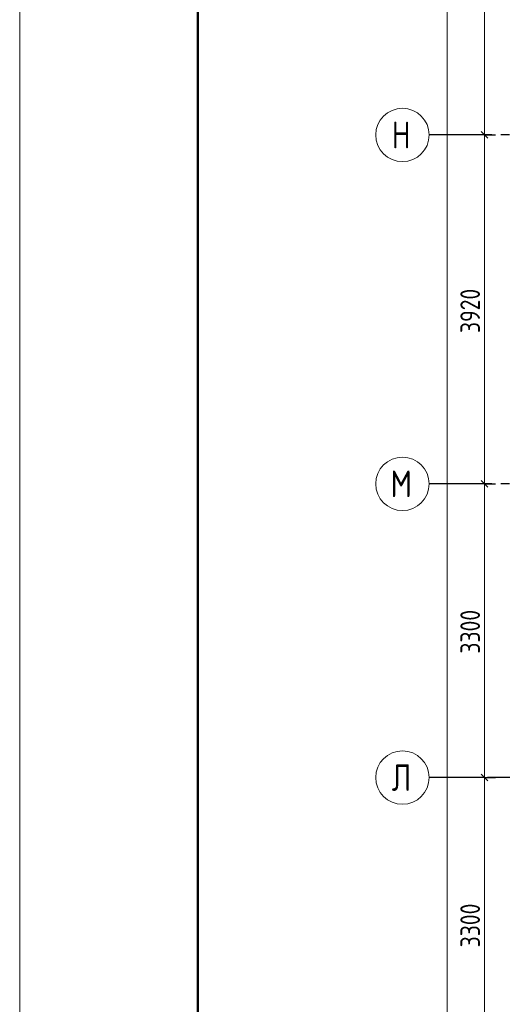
# Model space of a CAD drawing. Header units: millimetres. Extents: x 0 to 43617, y 0 to 59400.
# Tile 18 of 29: x 0 to 5422, y 36483 to 47545. Entities that reach past the tile are written whole.
import ezdxf

# ---------------------------------------------------------------- set-up
doc = ezdxf.new("R2010")
doc.units = ezdxf.units.MM
doc.linetypes.add('______5', pattern=[1100, 800, -100, 100, -100])
doc.layers.add('Standard', color=7, linetype='Continuous', lineweight=25)
doc.layers.add('Оси', color=40, linetype='______5', lineweight=18)
doc.styles.add('GOST 2.304-81', font='txt')
doc.styles.add('ISOCPEUR', font='txt')

msp = doc.modelspace()

# ---------------------------------------------------------------- linework, layer by layer
at = {"layer": 'Standard', "color": 7, "linetype": 'Continuous', "lineweight": 13, "transparency": 33554687}
for p, q in [((5221, 46250), (5221, 50170)), ((5221, 42330), (5221, 46250)), ((5221, 39030), (5221, 42330)), ((5221, 35730), (5221, 39030))]:
    msp.add_line(p, q, dxfattribs=at)
at = {"layer": 'Standard', "color": 251, "linetype": 'Continuous', "lineweight": -3, "true_color": 0x656565, "transparency": 33554687}
for p, q in [((5221, 46250), (5096, 46250)), ((5221, 46250), (5346, 46250)), ((5221, 42330), (5096, 42330)), ((5221, 42330), (5346, 42330)), ((5221, 39030), (5096, 39030)), ((5221, 39030), (5346, 39030))]:
    msp.add_line(p, q, dxfattribs=at)
at = {"layer": 'Standard', "color": 7, "linetype": 'Continuous', "lineweight": 25, "transparency": 33554687}
for p, q in [((5258, 46213), (5183, 46288)), ((5258, 42293), (5183, 42368)), ((5258, 38993), (5183, 39068))]:
    msp.add_line(p, q, dxfattribs=at)
at = {"layer": 'Standard', "color": 7, "linetype": 'Continuous', "lineweight": 13, "transparency": 33554687}
msp.add_lwpolyline([(0, 0), (42000, 0), (42000, 59400), (0, 59400), (0, 0)], close=True, dxfattribs=at)
for points in [[(42000, 59400), (0, 59400), (0, 0), (42000, 0), (42000, 59400)], [(4802, 10630), (4802, 33448), (4802, 33448), (4802, 57120)]]:
    msp.add_lwpolyline(points, dxfattribs=at)
at = {"layer": 'Standard', "color": 7, "linetype": 'Continuous', "lineweight": 50, "transparency": 33554687}
msp.add_lwpolyline([(2000, 58900), (41500, 58900), (41500, 500), (2000, 500), (2000, 58900)], close=True, dxfattribs=at)
at = {"layer": 'Standard', "color": 251, "linetype": 'Continuous', "lineweight": -3, "true_color": 0x656565, "transparency": 33554687}
for points in [[(5221, 46250), (5204, 46250), (5204, 46250), (5204, 46250), (5204, 46250), (5204, 46250), (5204, 46250), (4700, 46250)], [(5221, 42330), (5204, 42330), (5204, 42330), (5204, 42330), (5204, 42330), (5204, 42330), (5204, 42330), (5204, 42330), (5204, 42330), (4700, 42330)], [(5221, 39030), (5204, 39030), (5204, 39030), (5204, 39030), (5204, 39030), (5204, 39030), (5204, 39030), (5204, 39030), (5204, 39030), (5204, 39030), (5204, 39030), (4700, 39030)]]:
    msp.add_lwpolyline(points, dxfattribs=at)
at = {"layer": 'Оси', "color": 8, "linetype": '______5', "lineweight": -3, "transparency": 33554687}
for p, q in [((27304, 46250), (4600, 46250)), ((27304, 42330), (4600, 42330)), ((22554, 39030), (4600, 39030))]:
    msp.add_line(p, q, dxfattribs=at)
at = {"layer": 'Оси', "color": 7, "linetype": 'Continuous', "lineweight": 13, "transparency": 33554687}
for centre in [(4300, 46250), (4300, 42330), (4300, 39030)]:
    msp.add_circle(centre, 300, dxfattribs=at)

# ---------------------------------------------------------------- texts
at = {"layer": 'Standard', "color": 7, "linetype": 'Continuous', "lineweight": 25, "transparency": 33554687, "char_height": 220, "attachment_point": 7, "rotation": 90, "style": 'GOST 2.304-81'}
for s, insert, width in [('3920', (5171, 44024), 657.06), ('3300', (5171, 40422), 641.46), ('3300', (5171, 37122), 641.48)]:
    msp.add_mtext(s, dxfattribs=dict(at, insert=insert, width=width))
at = {"layer": 'Оси', "color": 7, "linetype": 'Continuous', "lineweight": 25, "transparency": 33554687, "char_height": 300, "attachment_point": 7, "style": 'ISOCPEUR'}
for s, insert, width in [('\\W0.80;Н', (4180, 46100), 359.83), ('\\W0.82;М', (4165, 42180), 392.65), ('\\W0.80;Л', (4180, 38880), 359.83)]:
    msp.add_mtext(s, dxfattribs=dict(at, insert=insert, width=width))

doc.saveas('drawing.dxf')
